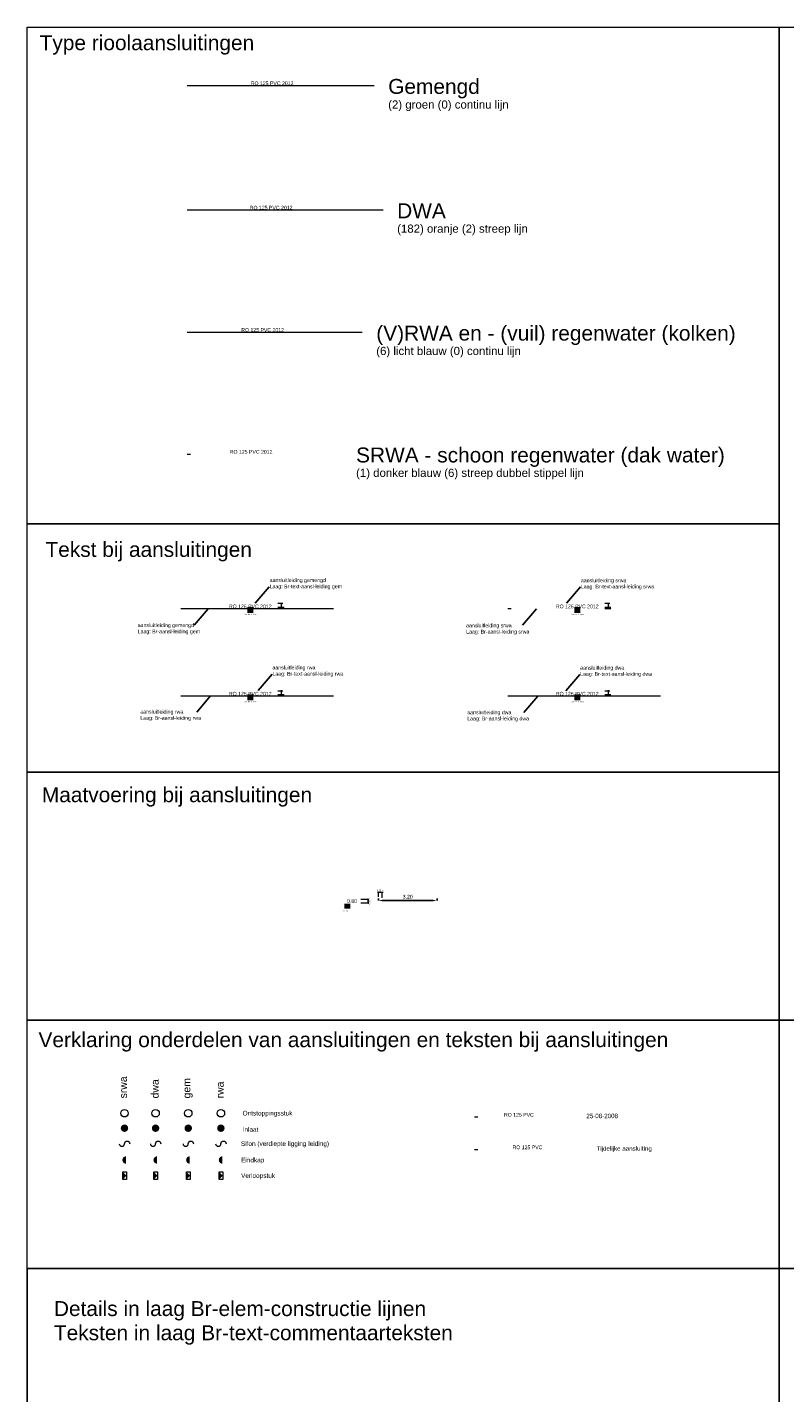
# Model space of a CAD drawing. Header units: metres. Extents: x 134035 to 140154, y 395174 to 396296.
# Tile 11 of 24: x 139852 to 139903, y 396116 to 396208. Entities that reach past the tile are written whole.
import ezdxf
from ezdxf.enums import TextEntityAlignment as Align

# ---------------------------------------------------------------- set-up
doc = ezdxf.new("R2010")
doc.units = ezdxf.units.M
doc.header["$MEASUREMENT"] = 0
doc.linetypes.add('DGN Style 3', pattern=[313.361748, 223.82982, -89.531928])
doc.linetypes.add('DGN Style 6', pattern=[425.724318, 0.22383, -89.531928, 156.680874, -89.531928, 0.22383, -89.531928])
for name, color, linetype, lineweight in [('Br-aansl-hulpst dwa eindkap', 30, 'Continuous', 0), ('Br-aansl-hulpst dwa inlaat', 30, 'Continuous', 0), ('Br-aansl-hulpst dwa ontstoppingsstuk', 30, 'Continuous', 0), ('Br-aansl-hulpst dwa sifon', 30, 'Continuous', 0), ('Br-aansl-hulpst dwa verloopstuk', 30, 'Continuous', 0), ('Br-aansl-hulpst gem eindkap', 3, 'Continuous', 0), ('Br-aansl-hulpst gem inlaat', 3, 'Continuous', 0), ('Br-aansl-hulpst gem ontstoppingsstuk', 3, 'Continuous', 0), ('Br-aansl-hulpst gem sifon', 3, 'Continuous', 0), ('Br-aansl-hulpst gem verloopstuk', 3, 'Continuous', 0), ('Br-aansl-hulpst rwa eindkap', 4, 'Continuous', 0), ('Br-aansl-hulpst rwa inlaat', 4, 'Continuous', 0), ('Br-aansl-hulpst rwa ontstoppingsstuk', 4, 'Continuous', 0), ('Br-aansl-hulpst rwa sifon', 4, 'Continuous', 0), ('Br-aansl-hulpst rwa verloopstuk', 4, 'Continuous', 0), ('Br-aansl-hulpst srwa eindkap', 5, 'Continuous', 0), ('Br-aansl-hulpst srwa ontstoppingsstuk', 5, 'Continuous', 0), ('Br-aansl-hulpst srwa prefab inlaat', 5, 'Continuous', 0), ('Br-aansl-hulpst srwa sifon', 5, 'Continuous', 0), ('Br-aansl-hulpst srwa verloopstuk', 5, 'Continuous', 0), ('Br-aansl-leiding dwa', 30, 'DGN Style 3', 0), ('Br-aansl-leiding gem', 3, 'Continuous', 0), ('Br-aansl-leiding rwa', 4, 'Continuous', 0), ('Br-aansl-leiding srwa', 5, 'DGN Style 6', 0), ('Br-elem-constructie lijnen', 7, 'Continuous', 0), ('Br-text-aansl leiding dwa', 30, 'Continuous', 0), ('Br-text-aansl leiding gem', 3, 'Continuous', 0), ('Br-text-aansl leiding rwa en vrwa', 4, 'Continuous', 0), ('Br-text-aansl leiding srwa', 5, 'Continuous', 0), ('Br-text-aansl maatvoering', 7, 'Continuous', 0), ('Br-text-aansl opmerkingen', 7, 'Continuous', 0), ('Br-text-commentaarteksten', 7, 'Continuous', 0)]:
    doc.layers.add(name, color=color, linetype=linetype, lineweight=lineweight)
doc.styles.add('1.25mm', font='Arial.ttf', dxfattribs={"height": 0.002})
doc.styles.add('1.5mm', font='Arial.ttf', dxfattribs={"height": 0.0015})
doc.styles.add('2.5mm', font='Arial.ttf', dxfattribs={"height": 0.0025})
doc.styles.add('2.5mm_0', font='Arial.ttf')
doc.styles.add('Basisstijl', font='Arial.ttf', dxfattribs={"height": 0.001})
doc.styles.get("Standard").update_dxf_attribs({"font": 'txt.shx'})
doc.styles.add('Style-Arial', font='Arial.ttf')
doc.styles.add('Style-ENGINEERING', font='ENGINEERING.shx')
doc.dimstyles.get("Standard").update_dxf_attribs({"dimtxt": 180, "dimasz": 180, "dimexe": 180, "dimexo": 62.5, "dimgap": 90, "dimtad": 0, "dimtih": 1, "dimtoh": 1, "dimdec": 4, "dimzin": 1, "dimdsep": 46, "dimtxsty": 'Standard', "dimcen": 0.09, "dimadec": 0, "dimazin": 0, "dimtfac": 1, "dimtdec": 4, "dimtofl": 0, "dimtmove": 1, "dimatfit": 3, "dimfxl": 1, "dimtolj": 1, "dimtzin": 1, "dimarcsym": 0})
doc.dimstyles.new('til-streepmaat', dxfattribs={"dimtxt": 0.0025, "dimasz": 0.00125, "dimexe": 0.00125, "dimexo": 0.0625, "dimgap": 0.00125, "dimtad": 1, "dimzin": 3, "dimdsep": 46, "dimtxsty": '2.5mm', "dimblk": 'OBLIQUE', "dimcen": 0.09, "dimse1": 1, "dimse2": 1, "dimclrd": 256, "dimazin": 0, "dimtfac": 1, "dimtofl": 0, "dimtmove": 1, "dimatfit": 1, "dimfxl": 0.0025, "dimfxlon": 1, "dimfrac": 2, "dimtolj": 1, "dimtzin": 3, "dimlwd": 0, "dimarcsym": 0})

# ---------------------------------------------------------------- blocks, each defined once
blk = doc.blocks.new('_Oblique')
at = {"color": 0, "linetype": 'ByBlock', "lineweight": -2}
blk.add_line((0.5, 0.5), (-0.5, -0.5), dxfattribs=at)
blk = doc.blocks.new('Br0-OS srwa')
at = {"layer": 'Br-aansl-hulpst rwa ontstoppingsstuk', "color": 4, "linetype": 'Continuous', "lineweight": 0}
blk.add_circle((0, 0), 0.25, dxfattribs=at)
blk = doc.blocks.new('Br0-PI srwa')
at = {"layer": 'Br-aansl-hulpst rwa inlaat'}
h = blk.add_hatch(color=256, dxfattribs=at)
edge = h.paths.add_edge_path()
edge.add_arc((0, 0), 0.25, 0, 360)
blk = doc.blocks.new('Br0-VS srwa')
at = {"layer": 'Br-aansl-hulpst rwa verloopstuk', "color": 4, "linetype": 'Continuous', "lineweight": 0, "flags": 128}
blk.add_lwpolyline([(-0.125, -0.25), (-0.125, 0.25), (0.125, 0.25), (0.125, -0.25), (-0.125, -0.25)], close=True, dxfattribs=at)
at = {"layer": 'Br-aansl-hulpst rwa verloopstuk', "color": 4, "linetype": 'Continuous', "lineweight": 0, "extrusion": (0, 0, -1)}
blk.add_solid([(0.125, 0.25), (-0.125, 0), (0.125, -0.25)], dxfattribs=at)
blk = doc.blocks.new('*D413')
at = {"layer": 'Br-text-aansl maatvoering', "color": 0, "linetype": 'Continuous', "lineweight": -2}
for p, q in [((139875.564, 396149.084), (139875.564, 396149.209)), ((139879.488, 396149.089), (139879.487, 396149.214)), ((139875.814, 396149.084), (139879.238, 396149.089))]:
    blk.add_line(p, q, dxfattribs=at)
at = {"layer": 'Br-text-aansl maatvoering', "color": 0, "linetype": 'Continuous'}
for points in [[(139875.814, 396149.126), (139875.814, 396149.043), (139875.564, 396149.084)], [(139879.237, 396149.131), (139879.238, 396149.047), (139879.488, 396149.089)]]:
    blk.add_solid(points, dxfattribs=at)
at = {"layer": 'Defpoints', "color": 0, "linetype": 'Continuous'}
for p in [(139879.488, 396149.089), (139875.566, 396147.72), (139879.489, 396147.725)]:
    blk.add_point(p, dxfattribs=at)
at = {"layer": 'Br-text-aansl maatvoering', "color": 0, "linetype": 'Continuous', "lineweight": 0, "insert": (139877.525, 396149.337), "char_height": 0.25, "attachment_point": 5, "rotation": 0.07739, "style": 'Style-ENGINEERING'}
blk.add_mtext('\\A1;3.20', dxfattribs=at)
blk = doc.blocks.new('Br0-OS srwa_1')
at = {"layer": 'Br-aansl-hulpst gem ontstoppingsstuk', "linetype": 'Continuous', "lineweight": 0}
blk.add_circle((0, 0), 0.25, dxfattribs=at)
blk = doc.blocks.new('Br0-PI srwa_1')
at = {"layer": 'Br-aansl-hulpst gem inlaat'}
h = blk.add_hatch(color=256, dxfattribs=at)
edge = h.paths.add_edge_path()
edge.add_arc((0, 0), 0.25, 0, 360)
blk = doc.blocks.new('Br0-VS srwa_1')
at = {"layer": 'Br-aansl-hulpst gem verloopstuk', "linetype": 'Continuous', "lineweight": 0, "flags": 128}
blk.add_lwpolyline([(-0.125, -0.25), (-0.125, 0.25), (0.125, 0.25), (0.125, -0.25), (-0.125, -0.25)], close=True, dxfattribs=at)
at = {"layer": 'Br-aansl-hulpst gem verloopstuk', "linetype": 'Continuous', "lineweight": 0, "extrusion": (0, 0, -1)}
blk.add_solid([(0.125, 0.25), (-0.125, 0), (0.125, -0.25)], dxfattribs=at)
blk = doc.blocks.new('Br0-OS srwa_2')
at = {"layer": 'Br-aansl-hulpst dwa ontstoppingsstuk', "linetype": 'Continuous', "lineweight": 0}
blk.add_circle((0, 0), 0.25, dxfattribs=at)
blk = doc.blocks.new('Br0-PI srwa_2')
at = {"layer": 'Br-aansl-hulpst dwa inlaat'}
h = blk.add_hatch(color=256, dxfattribs=at)
edge = h.paths.add_edge_path()
edge.add_arc((0, 0), 0.25, 0, 360)
blk = doc.blocks.new('Br0-VS srwa_2')
at = {"layer": 'Br-aansl-hulpst dwa verloopstuk', "linetype": 'Continuous', "lineweight": 0, "flags": 128}
blk.add_lwpolyline([(-0.125, -0.25), (-0.125, 0.25), (0.125, 0.25), (0.125, -0.25), (-0.125, -0.25)], close=True, dxfattribs=at)
at = {"layer": 'Br-aansl-hulpst dwa verloopstuk', "linetype": 'Continuous', "lineweight": 0, "extrusion": (0, 0, -1)}
blk.add_solid([(0.125, 0.25), (-0.125, 0), (0.125, -0.25)], dxfattribs=at)
blk = doc.blocks.new('Br0-OS srwa_3')
at = {"layer": 'Br-aansl-hulpst srwa ontstoppingsstuk', "color": 5, "linetype": 'Continuous', "lineweight": 0}
blk.add_circle((0, 0), 0.25, dxfattribs=at)
blk = doc.blocks.new('Br0-PI srwa_3')
at = {"layer": 'Br-aansl-hulpst srwa prefab inlaat', "linetype": 'Continuous', "lineweight": 0}
h = blk.add_hatch(color=5, dxfattribs=at)
edge = h.paths.add_edge_path()
edge.add_arc((0, 0), 0.25, 0, 360)
blk = doc.blocks.new('Br0-S srwa')
at = {"layer": 'Br-aansl-hulpst srwa sifon', "flags": 128}
blk.add_lwpolyline([(-0.35, 0, 1), (0, 0, -1), (0.35, 0)], format="xyb", dxfattribs=at)
blk = doc.blocks.new('Br0-EK srwa')
at = {"layer": 'Br-aansl-hulpst srwa eindkap', "linetype": 'Continuous', "lineweight": 0}
blk.add_hatch(color=5, dxfattribs=at).paths.add_polyline_path([(0, -0.25), (0, 0.25, 1)])
blk = doc.blocks.new('Br0-VS srwa_3')
at = {"layer": 'Br-aansl-hulpst srwa verloopstuk', "color": 5, "linetype": 'Continuous', "lineweight": 0, "flags": 128}
blk.add_lwpolyline([(-0.125, -0.25), (-0.125, 0.25), (0.125, 0.25), (0.125, -0.25), (-0.125, -0.25)], close=True, dxfattribs=at)
at = {"layer": 'Br-aansl-hulpst srwa verloopstuk', "color": 5, "linetype": 'Continuous', "lineweight": 0, "extrusion": (0, 0, -1)}
blk.add_solid([(0.125, 0.25), (-0.125, 0), (0.125, -0.25)], dxfattribs=at)
blk = doc.blocks.new('Br0-S srwa_1')
at = {"layer": 'Br-aansl-hulpst dwa sifon', "linetype": 'Continuous', "lineweight": 0, "flags": 128}
blk.add_lwpolyline([(-0.35, 0, 1), (0, 0, -1), (0.35, 0)], format="xyb", dxfattribs=at)
blk = doc.blocks.new('Br0-S srwa_2')
at = {"layer": 'Br-aansl-hulpst gem sifon', "linetype": 'Continuous', "lineweight": 0, "flags": 128}
blk.add_lwpolyline([(-0.35, 0, 1), (0, 0, -1), (0.35, 0)], format="xyb", dxfattribs=at)
blk = doc.blocks.new('Br0-S srwa_3')
at = {"layer": 'Br-aansl-hulpst rwa sifon', "linetype": 'Continuous', "lineweight": 0, "flags": 128}
blk.add_lwpolyline([(-0.35, 0, 1), (0, 0, -1), (0.35, 0)], format="xyb", dxfattribs=at)
blk = doc.blocks.new('Br0-EK srwa_1')
at = {"layer": 'Br-aansl-hulpst dwa eindkap', "linetype": 'Continuous', "lineweight": 0}
blk.add_hatch(color=256, dxfattribs=at).paths.add_polyline_path([(0, -0.25), (0, 0.25, 1)])
blk = doc.blocks.new('Br0-EK srwa_2')
at = {"layer": 'Br-aansl-hulpst gem eindkap', "linetype": 'Continuous', "lineweight": 0}
blk.add_hatch(color=256, dxfattribs=at).paths.add_polyline_path([(0, -0.25), (0, 0.25, 1)])
blk = doc.blocks.new('Br0-EK srwa_3')
at = {"layer": 'Br-aansl-hulpst rwa eindkap', "linetype": 'Continuous', "lineweight": 0}
blk.add_hatch(color=256, dxfattribs=at).paths.add_polyline_path([(0, -0.25), (0, 0.25, 1)])

msp = doc.modelspace()

# ---------------------------------------------------------------- hatches: boundary and pattern name
at = {"layer": 'Br-elem-constructie lijnen', "lineweight": 0}
h = msp.add_hatch(color=7, dxfattribs=at)
edge = h.paths.add_edge_path()
edge.add_arc((139866.984, 396168.735), 0.0103, 0, 360)
h = msp.add_hatch(color=7, dxfattribs=at)
edge = h.paths.add_edge_path()
edge.add_arc((139888.875, 396168.735), 0.0103, 0, 360)
h = msp.add_hatch(color=7, dxfattribs=at)
edge = h.paths.add_edge_path()
edge.add_arc((139866.984, 396162.886), 0.0103, 0, 360)
h = msp.add_hatch(color=7, dxfattribs=at)
edge = h.paths.add_edge_path()
edge.add_arc((139888.875, 396162.886), 0.0103, 0, 360)
h = msp.add_hatch(color=7, dxfattribs=at)
edge = h.paths.add_edge_path()
edge.add_arc((139873.46, 396148.921), 0.00825, 0, 360)

# ---------------------------------------------------------------- linework, layer by layer
at = {"flags": 128}
msp.add_lwpolyline([(139852.057, 396124.436), (139902.387, 396124.436), (139902.387, 396074.563), (139852.057, 396074.563), (139852.057, 396124.436)], close=True, dxfattribs=at)
at = {"layer": 'Br-aansl-leiding dwa', "color": 30, "linetype": 'DGN Style 3', "lineweight": 0}
for p, q in [((139862.757, 396195.335), (139875.879, 396195.335)), ((139884.219, 396162.786), (139894.446, 396162.786))]:
    msp.add_line(p, q, dxfattribs=at)
at = {"layer": 'Br-aansl-leiding gem', "color": 3, "linetype": 'Continuous', "lineweight": 0}
for p, q in [((139862.757, 396203.664), (139875.276, 396203.664)), ((139862.328, 396168.635), (139872.555, 396168.635))]:
    msp.add_line(p, q, dxfattribs=at)
at = {"layer": 'Br-aansl-leiding rwa', "color": 4, "linetype": 'Continuous', "lineweight": 0}
for p, q in [((139862.757, 396187.144), (139874.481, 396187.144)), ((139862.328, 396162.786), (139872.555, 396162.786))]:
    msp.add_line(p, q, dxfattribs=at)
at = {"layer": 'Br-aansl-leiding srwa', "color": 5, "linetype": 'DGN Style 6', "lineweight": 0}
for p, q in [((139862.757, 396178.983), (139873.128, 396178.983)), ((139884.219, 396168.635), (139894.446, 396168.635)), ((139881.998, 396134.59), (139889.069, 396134.59)), ((139881.998, 396132.41), (139889.069, 396132.41))]:
    msp.add_line(p, q, dxfattribs=at)
at = {"layer": 'Br-elem-constructie lijnen', "color": 7, "lineweight": 0}
for p, q in [((139868.831, 396168.985), (139869.167, 396168.985)), ((139868.831, 396168.735), (139869.226, 396168.735)), ((139868.831, 396168.635), (139869.226, 396168.635)), ((139869.085, 396168.592), (139869.085, 396169.007)), ((139890.722, 396168.985), (139891.058, 396168.985)), ((139890.722, 396168.735), (139891.117, 396168.735)), ((139890.722, 396168.635), (139891.117, 396168.635)), ((139890.977, 396168.592), (139890.977, 396169.007)), ((139868.831, 396163.136), (139869.167, 396163.136)), ((139868.831, 396162.886), (139869.226, 396162.886)), ((139869.085, 396162.744), (139869.085, 396163.159)), ((139890.722, 396163.136), (139891.058, 396163.136)), ((139890.722, 396162.886), (139891.117, 396162.886)), ((139890.977, 396162.744), (139890.977, 396163.159)), ((139868.831, 396162.786), (139869.226, 396162.786)), ((139890.722, 396162.786), (139891.117, 396162.786)), ((139875.886, 396149.631), (139875.498, 396149.631)), ((139875.564, 396149.322), (139875.564, 396149.631)), ((139875.809, 396149.253), (139875.809, 396149.631)), ((139874.375, 396148.921), (139874.912, 396148.921)), ((139874.381, 396149.166), (139874.917, 396149.166)), ((139874.876, 396148.921), (139874.876, 396149.166))]:
    msp.add_line(p, q, dxfattribs=at)
at = {"layer": 'Br-elem-constructie lijnen', "flags": 128}
for points in [[(139852.057, 396207.559), (139902.387, 396207.559), (139902.387, 396174.31), (139852.057, 396174.31), (139852.057, 396207.559)], [(139902.387, 396207.559), (139952.717, 396207.559), (139952.717, 396141.061), (139902.387, 396141.061), (139902.387, 396207.559)], [(139852.057, 396157.685), (139902.387, 396157.685), (139902.387, 396141.061), (139852.057, 396141.061), (139852.057, 396157.685)], [(139852.057, 396141.061), (139902.387, 396141.061), (139902.387, 396124.436), (139852.057, 396124.436), (139852.057, 396141.061)], [(139902.387, 396124.436), (139952.717, 396124.436), (139952.717, 396074.563), (139902.387, 396074.563), (139902.387, 396124.436)]]:
    msp.add_lwpolyline(points, close=True, dxfattribs=at)
at = {"layer": 'Br-text-commentaarteksten', "linetype": 'Continuous', "lineweight": 0}
for p, q in [((139869.102, 396168.968), (139869.069, 396169.001)), ((139869.102, 396168.718), (139869.069, 396168.751)), ((139869.102, 396168.618), (139869.069, 396168.651)), ((139890.993, 396168.968), (139890.961, 396169.001)), ((139890.993, 396168.718), (139890.961, 396168.751)), ((139890.993, 396168.618), (139890.961, 396168.651)), ((139869.102, 396163.12), (139869.069, 396163.152)), ((139869.102, 396162.87), (139869.069, 396162.902)), ((139890.993, 396163.12), (139890.961, 396163.152)), ((139890.993, 396162.87), (139890.961, 396162.902)), ((139869.102, 396162.77), (139869.069, 396162.802)), ((139890.993, 396162.77), (139890.961, 396162.802)), ((139874.889, 396149.153), (139874.863, 396149.179)), ((139875.582, 396149.65), (139875.544, 396149.612)), ((139875.563, 396149.631), (139875.563, 396149.631)), ((139875.791, 396149.612), (139875.83, 396149.65)), ((139875.81, 396149.631), (139875.81, 396149.631)), ((139874.863, 396148.934), (139874.889, 396148.908))]:
    msp.add_line(p, q, dxfattribs=at)
at = {"layer": 'Br-text-commentaarteksten', "color": 7, "lineweight": 0, "flags": 128}
for points in [[(139852.057, 396174.31), (139902.387, 396174.31), (139902.387, 396157.685), (139852.057, 396157.685), (139852.057, 396174.31)], [(139902.387, 396141.061), (139952.717, 396141.061), (139952.717, 396124.436), (139902.387, 396124.436), (139902.387, 396141.061)]]:
    msp.add_lwpolyline(points, close=True, dxfattribs=at)

# ---------------------------------------------------------------- block references
at = {"layer": 'Br-aansl-hulpst dwa eindkap', "linetype": 'Continuous', "lineweight": 0}
msp.add_blockref('Br0-EK srwa_1', (139860.75, 396131.705), dxfattribs=at)
at = {"layer": 'Br-aansl-hulpst dwa inlaat'}
msp.add_blockref('Br0-PI srwa_2', (139860.644, 396133.837), dxfattribs=at)
at = {"layer": 'Br-aansl-hulpst dwa ontstoppingsstuk', "linetype": 'Continuous', "lineweight": 0}
msp.add_blockref('Br0-OS srwa_2', (139860.644, 396134.837), dxfattribs=at)
at = {"layer": 'Br-aansl-hulpst dwa sifon', "linetype": 'Continuous', "lineweight": 0}
msp.add_blockref('Br0-S srwa_1', (139860.644, 396132.799), dxfattribs=at)
at = {"layer": 'Br-aansl-hulpst dwa verloopstuk', "linetype": 'Continuous', "lineweight": 0}
msp.add_blockref('Br0-VS srwa_2', (139860.654, 396130.66), dxfattribs=at)
at = {"layer": 'Br-aansl-hulpst gem eindkap', "linetype": 'Continuous', "lineweight": 0}
msp.add_blockref('Br0-EK srwa_2', (139862.936, 396131.705), dxfattribs=at)
at = {"layer": 'Br-aansl-hulpst gem inlaat'}
msp.add_blockref('Br0-PI srwa_1', (139862.831, 396133.837), dxfattribs=at)
at = {"layer": 'Br-aansl-hulpst gem ontstoppingsstuk', "linetype": 'Continuous', "lineweight": 0}
msp.add_blockref('Br0-OS srwa_1', (139862.831, 396134.837), dxfattribs=at)
at = {"layer": 'Br-aansl-hulpst gem sifon', "linetype": 'Continuous', "lineweight": 0}
msp.add_blockref('Br0-S srwa_2', (139862.831, 396132.799), dxfattribs=at)
at = {"layer": 'Br-aansl-hulpst gem verloopstuk', "linetype": 'Continuous', "lineweight": 0}
msp.add_blockref('Br0-VS srwa_1', (139862.84, 396130.66), dxfattribs=at)
at = {"layer": 'Br-aansl-hulpst rwa eindkap', "linetype": 'Continuous', "lineweight": 0}
msp.add_blockref('Br0-EK srwa_3', (139865.123, 396131.705), dxfattribs=at)
at = {"layer": 'Br-aansl-hulpst rwa inlaat'}
msp.add_blockref('Br0-PI srwa', (139865.017, 396133.837), dxfattribs=at)
at = {"layer": 'Br-aansl-hulpst rwa ontstoppingsstuk', "color": 4, "linetype": 'Continuous', "lineweight": 0}
msp.add_blockref('Br0-OS srwa', (139865.017, 396134.837), dxfattribs=at)
at = {"layer": 'Br-aansl-hulpst rwa sifon', "linetype": 'Continuous', "lineweight": 0}
msp.add_blockref('Br0-S srwa_3', (139865.017, 396132.799), dxfattribs=at)
at = {"layer": 'Br-aansl-hulpst rwa verloopstuk', "color": 4, "linetype": 'Continuous', "lineweight": 0}
msp.add_blockref('Br0-VS srwa', (139865.027, 396130.66), dxfattribs=at)
at = {"layer": 'Br-aansl-hulpst srwa eindkap', "color": 5, "linetype": 'Continuous', "lineweight": 0}
msp.add_blockref('Br0-EK srwa', (139858.669, 396131.705), dxfattribs=at)
at = {"layer": 'Br-aansl-hulpst srwa ontstoppingsstuk', "color": 5, "linetype": 'Continuous', "lineweight": 0}
msp.add_blockref('Br0-OS srwa_3', (139858.563, 396134.837), dxfattribs=at)
at = {"layer": 'Br-aansl-hulpst srwa prefab inlaat', "color": 5, "linetype": 'Continuous', "lineweight": 0}
msp.add_blockref('Br0-PI srwa_3', (139858.563, 396133.837), dxfattribs=at)
at = {"layer": 'Br-aansl-hulpst srwa sifon'}
msp.add_blockref('Br0-S srwa', (139858.563, 396132.799), dxfattribs=at)
at = {"layer": 'Br-aansl-hulpst srwa verloopstuk', "color": 5, "linetype": 'Continuous', "lineweight": 0}
msp.add_blockref('Br0-VS srwa_3', (139858.572, 396130.66), dxfattribs=at)

# ---------------------------------------------------------------- texts
at = {"layer": 'Br-text-aansl leiding dwa', "char_height": 0.25, "attachment_point": 8, "line_spacing_factor": 0.6}
for insert, style in [((139868.382, 396195.352), '1.5mm'), ((139888.875, 396162.803), 'Basisstijl')]:
    msp.add_mtext('\\FENGINEERING;RO 125 PVC 2012', dxfattribs=dict(at, insert=insert, style=style))
at = {"layer": 'Br-text-aansl leiding gem', "char_height": 0.25, "attachment_point": 8, "line_spacing_factor": 0.6}
for insert, style in [((139868.446, 396203.68), '1.5mm'), ((139866.984, 396168.651), 'Basisstijl')]:
    msp.add_mtext('\\FENGINEERING;RO 125 PVC 2012', dxfattribs=dict(at, insert=insert, style=style))
at = {"layer": 'Br-text-aansl leiding rwa en vrwa', "char_height": 0.25, "attachment_point": 8, "line_spacing_factor": 0.6}
for insert, style in [((139867.812, 396187.161), '1.5mm'), ((139866.984, 396162.803), 'Basisstijl')]:
    msp.add_mtext('\\FENGINEERING;RO 125 PVC 2012', dxfattribs=dict(at, insert=insert, style=style))
at = {"layer": 'Br-text-aansl leiding srwa', "char_height": 0.25, "attachment_point": 8, "line_spacing_factor": 0.6}
for s, insert, style in [('\\FENGINEERING;RO 125 PVC 2012', (139867.041, 396179), '1.5mm'), ('\\FENGINEERING;RO 125 PVC 2012', (139888.875, 396168.651), 'Basisstijl'), ('\\FENGINEERING;RO 125 PVC', (139884.97, 396134.607), 'Basisstijl'), ('\\FENGINEERING;RO 125 PVC', (139885.543, 396132.426), 'Basisstijl')]:
    msp.add_mtext(s, dxfattribs=dict(at, insert=insert, style=style))
at = {"layer": 'Br-text-aansl leiding srwa', "color": 5, "lineweight": 0, "insert": (139866.416, 396179.183), "char_height": 0.00125, "attachment_point": 8, "line_spacing_factor": 0.6, "style": '1.25mm'}
msp.add_mtext('\\FENGINEERING;RO 125 PVC', dxfattribs=at)
at = {"layer": 'Br-text-aansl maatvoering', "color": 7, "style": 'Style-ENGINEERING'}
msp.add_text('0.80', height=0.2475, dxfattribs=at).set_placement((139873.46, 396148.921))
at = {"layer": 'Br-text-aansl opmerkingen', "color": 7, "linetype": 'Continuous', "lineweight": 0, "style": 'Style-ENGINEERING'}
for s, p in [('25-08-2008', (139890.542, 396134.507)), ('Tijdelijke aansluiting', (139892.017, 396132.329))]:
    msp.add_text(s, height=0.3, dxfattribs=at).set_placement(p, align=Align.CENTER)
at = {"layer": 'Br-text-commentaarteksten', "color": 7, "style": '1.5mm'}
for s, p in [('Type rioolaansluitingen', (139852.881, 396206.028)), ('Tekst bij aansluitingen', (139853.272, 396172.095)), ('Maatvoering bij aansluitingen', (139853.03, 396155.669)), ('Verklaring onderdelen van aansluitingen en teksten bij aansluitingen', (139852.805, 396139.264))]:
    msp.add_text(s, height=1, dxfattribs=at).set_placement(p)
at = {"layer": 'Br-text-commentaarteksten', "color": 7, "linetype": 'Continuous', "lineweight": 0, "style": '2.5mm'}
for s, height, p in [('Gemengd', 1, (139876.216, 396203.1)), ('DWA', 1, (139876.818, 396194.771)), ('(182) oranje (2) streep lijn', 0.54687, (139876.818, 396193.804)), ('(V)RWA en - (vuil) regenwater (kolken)', 1, (139875.42, 396186.58)), ('(6) licht blauw (0) continu lijn', 0.54687, (139875.42, 396185.613)), ('SRWA - schoon regenwater (dak water)', 1, (139874.068, 396178.419)), ('(1) donker blauw (6) streep dubbel stippel lijn', 0.54687, (139874.068, 396177.452))]:
    msp.add_text(s, height=height, dxfattribs=at).set_placement(p)
at = {"layer": 'Br-text-commentaarteksten', "linetype": 'Continuous', "lineweight": 0, "style": '2.5mm'}
for s, height, p in [('0.25 m', 0.0451, (139869.13, 396168.871)), ('0.10 m', 0.0451, (139869.254, 396168.738)), ('0.25 m', 0.0451, (139891.022, 396168.871)), ('0.10 m', 0.0451, (139891.145, 396168.738)), ('0.25 m', 0.0451, (139869.13, 396163.023)), ('0.10 m', 0.0451, (139869.254, 396162.889)), ('0.25 m', 0.0451, (139891.022, 396163.023)), ('0.10 m', 0.0451, (139891.145, 396162.889)), ('0.25 m', 0.1031, (139874.971, 396149.045))]:
    msp.add_text(s, height=height, rotation=90, dxfattribs=at).set_placement(p, align=Align.MIDDLE_CENTER)
at = {"layer": 'Br-text-commentaarteksten', "color": 7, "lineweight": 0, "style": '1.5mm'}
for s, height, p in [('Center Bottem', 0.09668, (139867.009, 396168.2)), ('Center Bottem', 0.09668, (139888.9, 396168.2)), ('Center Bottem', 0.09668, (139867.009, 396162.351)), ('Center Bottem', 0.09668, (139888.9, 396162.351)), ('Left Bottem', 0.06187, (139873.455, 396148.355))]:
    msp.add_text(s, height=height, dxfattribs=at).set_placement(p, align=Align.CENTER)
at = {"layer": 'Br-text-commentaarteksten', "linetype": 'Continuous', "lineweight": 0, "style": '2.5mm'}
msp.add_text('0.25 m', height=0.1031, dxfattribs=at).set_placement((139875.685, 396149.756), align=Align.MIDDLE_CENTER)
at = {"layer": 'Br-text-commentaarteksten', "color": 7, "style": '1.5mm'}
for s, p in [('srwa', (139858.726, 396135.832)), ('dwa', (139860.851, 396135.832)), ('gem', (139862.974, 396135.832)), ('rwa', (139865.203, 396135.832))]:
    msp.add_text(s, height=0.5, rotation=90, dxfattribs=at).set_placement(p)
at = {"layer": 'Br-text-commentaarteksten', "color": 7, "linetype": 'Continuous', "lineweight": 0, "attachment_point": 7, "line_spacing_factor": 0.9, "style": '2.5mm'}
for s, insert, char_height in [('(2) groen (0) continu lijn\\P', (139876.216, 396201.95), 0.54687), ('aansluitleiding gemengd', (139868.278, 396170.335), 0.25), ('Laag: Br-text-aansl-leiding gem', (139868.278, 396169.919), 0.25), ('aansluitleiding srwa', (139889.118, 396170.323), 0.25), ('Laag: Br-text-aansl-leiding srwa', (139889.118, 396169.908), 0.25), ('aansluitleiding gemengd', (139859.447, 396167.321), 0.25), ('aansluitleiding srwa', (139881.437, 396167.303), 0.25), ('Laag: Br-aansl-leiding gem', (139859.447, 396166.905), 0.25), ('Laag: Br-aansl-leiding srwa', (139881.437, 396166.888), 0.25), ('aansluitleiding rwa', (139868.469, 396164.484), 0.25), ('aansluitleiding dwa', (139889.069, 396164.47), 0.25), ('Laag: Br-text-aansl-leiding rwa', (139868.469, 396164.068), 0.25), ('Laag: Br-text-aansl-leiding dwa', (139889.069, 396164.055), 0.25), ('aansluitleiding rwa', (139859.624, 396161.525), 0.25), ('Laag: Br-aansl-leiding rwa', (139859.624, 396161.11), 0.25), ('aansluitleiding dwa', (139881.512, 396161.485), 0.25), ('Laag: Br-aansl-leiding dwa', (139881.512, 396161.07), 0.25)]:
    msp.add_mtext(s, dxfattribs=dict(at, insert=insert, char_height=char_height))
at = {"layer": 'Br-text-commentaarteksten', "color": 7, "lineweight": 0, "char_height": 0.3125, "attachment_point": 7, "line_spacing_factor": 0.6, "style": '1.25mm'}
for s, insert in [('\\FENGINEERING;Ontstoppingsstuk', (139866.471, 396134.593)), ('\\FENGINEERING;Inlaat', (139866.471, 396133.593)), ('\\FENGINEERING;Sifon (verdiepte ligging leiding)', (139866.357, 396132.555)), ('\\FENGINEERING;Eindkap', (139866.367, 396131.454)), ('\\FENGINEERING;Verloopstuk', (139866.367, 396130.416))]:
    msp.add_mtext(s, dxfattribs=dict(at, insert=insert))
at = {"layer": 'Br-text-commentaarteksten', "color": 7, "insert": (139853.836, 396119.336), "char_height": 1, "attachment_point": 7, "line_spacing_factor": 0.97125, "style": '1.5mm'}
msp.add_mtext('Details in laag Br-elem-constructie lijnen\\PTeksten in laag Br-text-commentaarteksten', dxfattribs=at)

# ---------------------------------------------------------------- dimensions: what is measured, and where the dimension line sits
at = {"layer": 'Br-text-aansl maatvoering', "linetype": 'Continuous', "lineweight": 0}
dim = msp.add_linear_dim(base=(139879.488, 396149.089), p1=(139875.566, 396147.72), p2=(139879.489, 396147.725), angle=0.07739, text='3.20', dimstyle='Standard', override={"dimtxt": 0.25, "dimasz": 0.25, "dimexe": 0.125, "dimgap": 0.125, "dimtad": 1, "dimtih": 0, "dimtoh": 0, "dimdec": 2, "dimzin": 3, "dimtxsty": 'Style-ENGINEERING', "dimtdec": 2, "dimtofl": 1, "dimfxl": 0.25, "dimfxlon": 1, "dimfrac": 2, "dimtzin": 3}, dxfattribs=at)
dim.commit()
dim.dimension.update_dxf_attribs({"geometry": '*D413', "text_midpoint": (139877.525, 396149.337)})

# ---------------------------------------------------------------- leaders
at = {"layer": 'Br-elem-constructie lijnen', "linetype": 'Continuous', "lineweight": 0}
for points, dimstyle, override in [([(139867.32, 396168.997), (139868.248, 396170.091)], 'Standard', {"dimtxt": 0.25, "dimasz": 0.25, "dimgap": 0.125, "dimtad": 1, "dimtxsty": 'Style-Arial'}), ([(139888.16, 396168.986), (139889.088, 396170.079)], 'Standard', {"dimtxt": 0.25, "dimasz": 0.25, "dimgap": 0.125, "dimtad": 1, "dimtxsty": 'Style-Arial'}), ([(139864.162, 396168.614), (139863.234, 396167.521)], 'Standard', {"dimtxt": 0.25, "dimasz": 0.25, "dimgap": 0.125, "dimtad": 1, "dimtxsty": 'Style-Arial'}), ([(139866.984, 396168.735), (139866.984, 396168.338)], 'til-streepmaat', {"dimscale": 500, "dimtxt": 0.000257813, "dimasz": 0.000128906, "dimgap": 0, "dimtxsty": '2.5mm_0', "dimclrd": 0, "dimlwd": 65534}), ([(139886.141, 396168.619), (139885.213, 396167.526)], 'Standard', {"dimtxt": 0.25, "dimasz": 0.25, "dimgap": 0.125, "dimtad": 1, "dimtxsty": 'Style-Arial'}), ([(139888.875, 396168.735), (139888.875, 396168.338)], 'til-streepmaat', {"dimscale": 500, "dimtxt": 0.000257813, "dimasz": 0.000128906, "dimgap": 0, "dimtxsty": '2.5mm_0', "dimclrd": 0, "dimlwd": 65534}), ([(139867.511, 396163.147), (139868.439, 396164.24)], 'Standard', {"dimtxt": 0.25, "dimasz": 0.25, "dimgap": 0.125, "dimtad": 1, "dimtxsty": 'Style-Arial'}), ([(139888.111, 396163.133), (139889.04, 396164.226)], 'Standard', {"dimtxt": 0.25, "dimasz": 0.25, "dimgap": 0.125, "dimtad": 1, "dimtxsty": 'Style-Arial'}), ([(139866.984, 396162.886), (139866.984, 396162.49)], 'til-streepmaat', {"dimscale": 500, "dimtxt": 0.000257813, "dimasz": 0.000128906, "dimgap": 0, "dimtxsty": '2.5mm_0', "dimclrd": 0, "dimlwd": 65534}), ([(139888.875, 396162.886), (139888.875, 396162.49)], 'til-streepmaat', {"dimscale": 500, "dimtxt": 0.000257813, "dimasz": 0.000128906, "dimgap": 0, "dimtxsty": '2.5mm_0', "dimclrd": 0, "dimlwd": 65534}), ([(139864.33, 396162.783), (139863.402, 396161.69)], 'Standard', {"dimtxt": 0.25, "dimasz": 0.25, "dimgap": 0.125, "dimtad": 1, "dimtxsty": 'Style-Arial'}), ([(139886.225, 396162.769), (139885.297, 396161.676)], 'Standard', {"dimtxt": 0.25, "dimasz": 0.25, "dimgap": 0.125, "dimtad": 1, "dimtxsty": 'Style-Arial'}), ([(139873.46, 396148.861), (139873.46, 396148.544)], 'til-streepmaat', {"dimscale": 500, "dimtxt": 0.00020625, "dimasz": 0.000103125, "dimgap": 0, "dimtxsty": '2.5mm_0', "dimclrd": 0, "dimlwd": 65534})]:
    msp.add_leader(points, dimstyle=dimstyle, override=override, dxfattribs=at)

doc.saveas('drawing.dxf')
